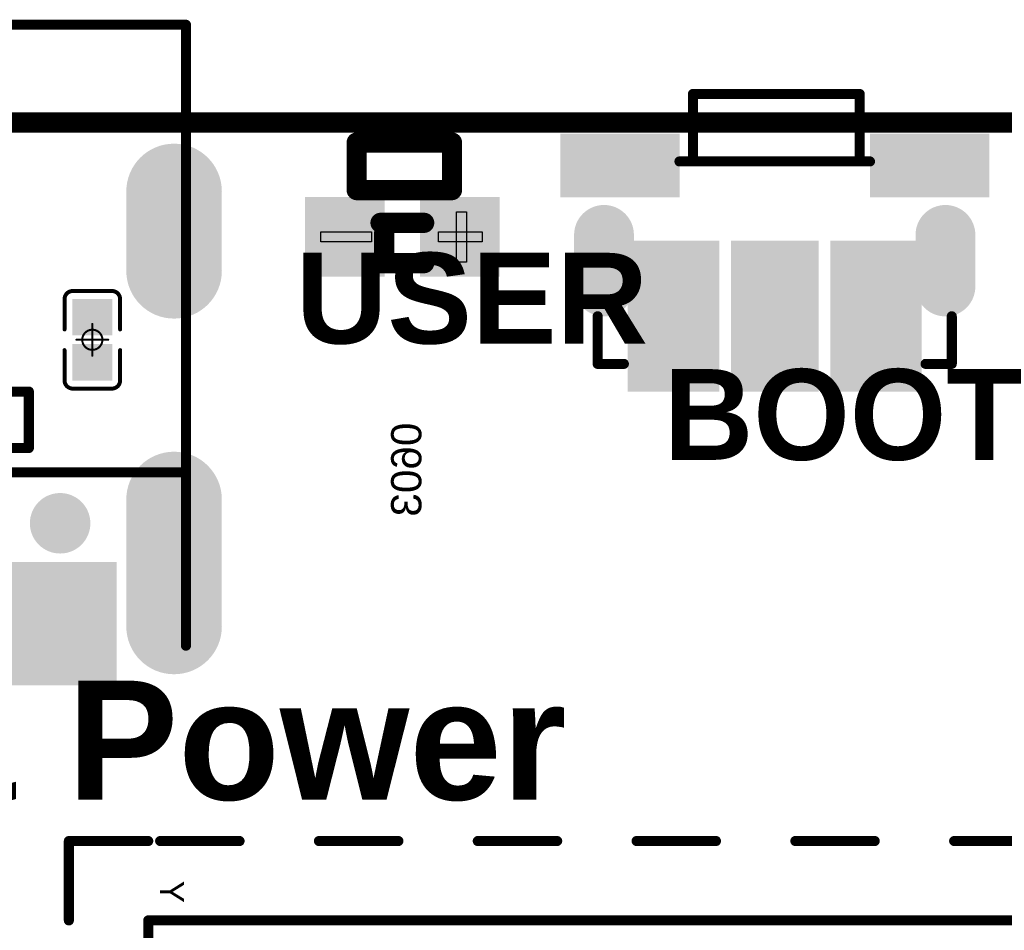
# Model space of a CAD drawing. Header units: inches. Extents: x -0.01 to 1.99, y -0.09 to 2.02.
# Tile 30 of 32: x 1.08 to 1.57, y 1.57 to 2.02. Entities that reach past the tile are written whole.
import ezdxf

# ---------------------------------------------------------------- set-up
doc = ezdxf.new("R2010")
doc.units = ezdxf.units.IN
doc.header["$MEASUREMENT"] = 0
for name, color, linetype in [('ART3', 76, 'Continuous'), ('ART5', 16, 'Continuous'), ('Bottom Layer', 5, 'Continuous'), ('Bottom Overlay', 54, 'Continuous'), ('Bottom Paste', 16, 'Continuous'), ('Bottom Solder', 6, 'Continuous'), ('GND2', 156, 'Continuous'), ('GND4', 90, 'Continuous'), ('GND6', 130, 'Continuous'), ('Keep-Out Layer', 6, 'Continuous'), ('Mechanical 15', 56, 'Continuous'), ('Mechanical 8', 56, 'Continuous'), ('Multi-Layer', 9, 'Continuous'), ('Pad Holes', 156, 'Continuous'), ('PWR7', 216, 'Continuous'), ('Top Layer', 1, 'Continuous'), ('Top Overlay', 2, 'Continuous'), ('Top Paste', 8, 'Continuous'), ('Top Solder', 216, 'Continuous')]:
    doc.layers.add(name, color=color, linetype=linetype)
doc.styles.add('Arial', font='txt', dxfattribs={"height": 0.2})
doc.styles.add('Arial_Bold', font='txt', dxfattribs={"height": 0.2})

# ---------------------------------------------------------------- blocks, each defined once
blk = doc.blocks.new('LED_0602_SMD_____AK_1')
at = {"layer": 'Top Layer'}
for points in [[(-0.01279, -0.01575), (-0.04429, -0.01575), (-0.04429, 0.01575), (-0.01279, 0.01575)], [(0.04429, -0.01575), (0.01279, -0.01575), (0.01279, 0.01575), (0.04429, 0.01575)]]:
    blk.add_hatch(color=1, dxfattribs=at).paths.add_polyline_path(points)
at = {"layer": 'Top Paste'}
for points in [[(-0.01279, -0.01575), (-0.04429, -0.01575), (-0.04429, 0.01575), (-0.01279, 0.01575)], [(0.04429, -0.01575), (0.01279, -0.01575), (0.01279, 0.01575), (0.04429, 0.01575)]]:
    blk.add_hatch(color=8, dxfattribs=at).paths.add_polyline_path(points)
at = {"layer": 'Top Solder'}
for points in [[(-0.00879, -0.01975), (-0.04829, -0.01975), (-0.04829, 0.01975), (-0.00879, 0.01975)], [(0.04829, -0.01975), (0.00879, -0.01975), (0.00879, 0.01975), (0.04829, 0.01975)]]:
    blk.add_hatch(color=216, dxfattribs=at).paths.add_polyline_path(points)
at = {"layer": 'Mechanical 15'}
for p, q in [((-0.03189, 0.0125), (-0.02689, 0.0125)), ((-0.03189, -0.0125), (-0.03189, 0.0125)), ((-0.02689, 0.0125), (-0.02689, -0.0125)), ((-0.03951, -0.0025), (-0.03951, 0.0025)), ((-0.03951, 0.0025), (-0.01786, 0.0025)), ((-0.01786, 0.0025), (-0.01786, -0.0025)), ((0.01535, -0.0025), (0.01535, 0.0025)), ((0.01535, 0.0025), (0.04035, 0.0025)), ((0.04035, 0.0025), (0.04035, -0.0025)), ((-0.01786, -0.0025), (-0.03951, -0.0025)), ((0.04035, -0.0025), (0.01535, -0.0025)), ((-0.02689, -0.0125), (-0.03189, -0.0125))]:
    blk.add_line(p, q, dxfattribs=at)
at = {"layer": 'Top Overlay', "const_width": 0.01}
for points in [[(0.00266, 0.01303), (-0.01083, 0.01303)], [(0.01083, 0.01303), (0.00266, 0.01303)], [(0.00902, 0.00803), (0.00902, -0.00197)], [(0.01083, -0.00697), (-0.01083, -0.00697)], [(-0.0246, -0.02319), (-0.0246, -0.04681)], [(0.02264, -0.02319), (-0.0246, -0.02319)], [(0.02264, -0.02319), (0.02264, -0.04681)], [(0.02264, -0.04681), (-0.0246, -0.04681)]]:
    blk.add_lwpolyline(points, dxfattribs=at)
at = {"layer": 'Top Overlay', "const_width": 0.005}
for points in [[(-0.01333, 0.01303, 1), (-0.00833, 0.01303, 1)], [(0.00016, 0.01303, 1), (0.00516, 0.01303, 1)], [(0.00016, 0.01303, 1), (0.00516, 0.01303, 1)], [(0.00833, 0.01303, 1), (0.01333, 0.01303, 1)], [(0.00652, 0.00803, 1), (0.01152, 0.00803, 1)], [(0.00652, -0.00197, 1), (0.01152, -0.00197, 1)], [(-0.01333, -0.00697, 1), (-0.00833, -0.00697, 1)], [(0.00833, -0.00697, 1), (0.01333, -0.00697, 1)], [(-0.0271, -0.02319, 1), (-0.0221, -0.02319, 1)], [(-0.0271, -0.02319, 1), (-0.0221, -0.02319, 1)], [(0.02014, -0.02319, 1), (0.02514, -0.02319, 1)], [(0.02014, -0.02319, 1), (0.02514, -0.02319, 1)], [(-0.0271, -0.04681, 1), (-0.0221, -0.04681, 1)], [(-0.0271, -0.04681, 1), (-0.0221, -0.04681, 1)], [(0.02014, -0.04681, 1), (0.02514, -0.04681, 1)], [(0.02014, -0.04681, 1), (0.02514, -0.04681, 1)]]:
    blk.add_lwpolyline(points, format="xyb", close=True, dxfattribs=at)
blk = doc.blocks.new('BGA333_13R3X11R3X1R25_3')
at = {"layer": 'Top Overlay', "const_width": 0.005}
for points in [[(-0.261811, -0.222441), (-0.261811, 0.222441)], [(-0.301181, 0.177165), (-0.301181, 0.216535)], [(-0.301181, 0.098425), (-0.301181, 0.137795)], [(-0.301181, 0.019685), (-0.301181, 0.059055)], [(-0.301181, -0.059055), (-0.301181, -0.019685)], [(-0.301181, -0.137795), (-0.301181, -0.098425)], [(-0.301181, -0.216535), (-0.301181, -0.177165)], [(-0.301181, -0.261811), (-0.301181, -0.222441)], [(0.261811, -0.222441), (-0.261811, -0.222441)], [(-0.261811, -0.261811), (-0.301181, -0.261811)]]:
    blk.add_lwpolyline(points, dxfattribs=at)
at = {"layer": 'Top Overlay', "const_width": 0.0025}
for points in [[(-0.302431, 0.177165, 1), (-0.299931, 0.177165, 1)], [(-0.302431, 0.137795, 1), (-0.299931, 0.137795, 1)], [(-0.302431, 0.098425, 1), (-0.299931, 0.098425, 1)], [(-0.302431, 0.059055, 1), (-0.299931, 0.059055, 1)], [(-0.302431, 0.019685, 1), (-0.299931, 0.019685, 1)], [(-0.302431, -0.019685, 1), (-0.299931, -0.019685, 1)], [(-0.302431, -0.059055, 1), (-0.299931, -0.059055, 1)], [(-0.302431, -0.098425, 1), (-0.299931, -0.098425, 1)], [(-0.302431, -0.137795, 1), (-0.299931, -0.137795, 1)], [(-0.302431, -0.177165, 1), (-0.299931, -0.177165, 1)], [(-0.302431, -0.216535, 1), (-0.299931, -0.216535, 1)], [(-0.302431, -0.222441, 1), (-0.299931, -0.222441, 1)], [(-0.263061, -0.222441, 1), (-0.260561, -0.222441, 1)], [(-0.263061, -0.222441, 1), (-0.260561, -0.222441, 1)], [(-0.302431, -0.261811, 1), (-0.299931, -0.261811, 1)], [(-0.302431, -0.261811, 1), (-0.299931, -0.261811, 1)], [(-0.263061, -0.261811, 1), (-0.260561, -0.261811, 1)]]:
    blk.add_lwpolyline(points, format="xyb", close=True, dxfattribs=at)
at = {"layer": 'Top Overlay', "style": 'Arial'}
blk.add_text('Y', height=0.011811, dxfattribs=at).set_placement((-0.281496, -0.216535))
blk = doc.blocks.new('C0201_B_9')
at = {"layer": 'Bottom Layer'}
for points in [[(-0.01831, 0.00787), (-0.00413, 0.00787), (-0.00413, -0.00787), (-0.01831, -0.00787)], [(0.00413, 0.00787), (0.01831, 0.00787), (0.01831, -0.00787), (0.00413, -0.00787)]]:
    blk.add_hatch(color=5, dxfattribs=at).paths.add_polyline_path(points)
at = {"layer": 'Bottom Paste'}
for points in [[(-0.01831, 0.00787), (-0.00413, 0.00787), (-0.00413, -0.00787), (-0.01831, -0.00787)], [(0.00413, 0.00787), (0.01831, 0.00787), (0.01831, -0.00787), (0.00413, -0.00787)]]:
    blk.add_hatch(color=16, dxfattribs=at).paths.add_polyline_path(points)
at = {"layer": 'Bottom Solder'}
for points in [[(-0.02031, 0.00987), (-0.00213, 0.00987), (-0.00213, -0.00987), (-0.02031, -0.00987)], [(0.00213, 0.00987), (0.02031, 0.00987), (0.02031, -0.00987), (0.00213, -0.00987)]]:
    blk.add_hatch(color=6, dxfattribs=at).paths.add_polyline_path(points)
at = {"layer": 'Bottom Overlay', "const_width": 0.00197}
for points in [[(-0.02421, 0.0097, -0.414214), (-0.02013, 0.01378)], [(0.02013, 0.01378, -0.414214), (0.02421, 0.0097)], [(-0.02013, -0.01378, -0.414214), (-0.02421, -0.0097)], [(0.02421, -0.0097, -0.414214), (0.02013, -0.01378)]]:
    blk.add_lwpolyline(points, format="xyb", dxfattribs=at)
for points in [[(-0.02013, 0.01378), (-0.00512, 0.01378)], [(0.00512, 0.01378), (0.02013, 0.01378)], [(-0.02421, 0.0097), (-0.02421, -0.0097)], [(0.02421, 0.0097), (0.02421, -0.0097)], [(-0.02013, -0.01378), (-0.00512, -0.01378)], [(0.00512, -0.01378), (0.02013, -0.01378)]]:
    blk.add_lwpolyline(points, dxfattribs=at)
at = {"layer": 'Bottom Overlay', "const_width": 0.000984}
for points in [[(-0.02062, 0.01378, 1), (-0.01964, 0.01378, 1)], [(-0.02062, 0.01378, 1), (-0.01964, 0.01378, 1)], [(-0.00561, 0.01378, 1), (-0.00463, 0.01378, 1)], [(0.00463, 0.01378, 1), (0.00561, 0.01378, 1)], [(0.01964, 0.01378, 1), (0.02062, 0.01378, 1)], [(0.01964, 0.01378, 1), (0.02062, 0.01378, 1)], [(-0.0247, 0.0097, 1), (-0.02372, 0.0097, 1)], [(-0.0247, 0.0097, 1), (-0.02372, 0.0097, 1)], [(0.02372, 0.0097, 1), (0.0247, 0.0097, 1)], [(0.02372, 0.0097, 1), (0.0247, 0.0097, 1)], [(-0.0247, -0.0097, 1), (-0.02372, -0.0097, 1)], [(-0.0247, -0.0097, 1), (-0.02372, -0.0097, 1)], [(0.02372, -0.0097, 1), (0.0247, -0.0097, 1)], [(0.02372, -0.0097, 1), (0.0247, -0.0097, 1)], [(-0.02062, -0.01378, 1), (-0.01964, -0.01378, 1)], [(-0.02062, -0.01378, 1), (-0.01964, -0.01378, 1)], [(-0.00561, -0.01378, 1), (-0.00463, -0.01378, 1)], [(0.00463, -0.01378, 1), (0.00561, -0.01378, 1)], [(0.01964, -0.01378, 1), (0.02062, -0.01378, 1)], [(0.01964, -0.01378, 1), (0.02062, -0.01378, 1)]]:
    blk.add_lwpolyline(points, format="xyb", close=True, dxfattribs=at)
at = {"layer": 'Mechanical 15'}
for points, const_width in [([(0.005, 0, 1), (-0.005, 0, 1)], 0.001), ([(-0.00025, 0.00787, 1), (0.00025, 0.00787, 1)], 0.0005), ([(-0.00812, 0, 1), (-0.00762, 0, 1)], 0.0005), ([(-0.00525, 0, 1), (-0.00475, 0, 1)], 0.0005), ([(0.00475, 0, 1), (0.00525, 0, 1)], 0.0005), ([(0.00762, 0, 1), (0.00812, 0, 1)], 0.0005), ([(-0.00025, -0.00787, 1), (0.00025, -0.00787, 1)], 0.0005)]:
    blk.add_lwpolyline(points, format="xyb", close=True, dxfattribs=dict(at, const_width=const_width))
at = {"layer": 'Mechanical 15', "const_width": 0.001}
for points in [[(0, 0.00787), (0, -0.00787)], [(-0.00787, 0), (0.00787, 0)]]:
    blk.add_lwpolyline(points, dxfattribs=at)
blk = doc.blocks.new('USB_TYPE_C_16PIN_A_18')
at = {"layer": 'ART3'}
h = blk.add_hatch(color=76, dxfattribs=at)
edge = h.paths.add_edge_path()
edge.add_arc((-0.17028, 0.03573), 0.01969, 180, 360)
edge.add_line((-0.15059, 0.03573), (-0.15059, 0.09872))
edge.add_arc((-0.17028, 0.09872), 0.01969, 0, 180)
edge.add_line((-0.18996, 0.09872), (-0.18996, 0.03573))
h = blk.add_hatch(color=76, dxfattribs=at)
edge = h.paths.add_edge_path()
edge.add_arc((0.17028, 0.03573), 0.01969, 180, 360)
edge.add_line((0.18996, 0.03573), (0.18996, 0.09872))
edge.add_arc((0.17028, 0.09872), 0.01969, 0, 180)
edge.add_line((0.15059, 0.09872), (0.15059, 0.03573))
h = blk.add_hatch(color=76, dxfattribs=at)
edge = h.paths.add_edge_path()
edge.add_arc((-0.17028, -0.11703), 0.01969, 180, 360)
edge.add_line((-0.15059, -0.11703), (-0.15059, -0.07766))
edge.add_arc((-0.17028, -0.07766), 0.01969, 0, 180)
edge.add_line((-0.18996, -0.07766), (-0.18996, -0.11703))
h = blk.add_hatch(color=76, dxfattribs=at)
edge = h.paths.add_edge_path()
edge.add_arc((0.17028, -0.11703), 0.01969, 180, 360)
edge.add_line((0.18996, -0.11703), (0.18996, -0.07766))
edge.add_arc((0.17028, -0.07766), 0.01969, 0, 180)
edge.add_line((0.15059, -0.07766), (0.15059, -0.11703))
at = {"layer": 'ART5'}
h = blk.add_hatch(color=16, dxfattribs=at)
edge = h.paths.add_edge_path()
edge.add_arc((-0.17028, 0.04372), 0.01, 180, 360)
edge.add_line((-0.16028, 0.04372), (-0.16028, 0.09072))
edge.add_arc((-0.17028, 0.09072), 0.01, 0, 180)
edge.add_line((-0.18028, 0.09072), (-0.18028, 0.04372))
h = blk.add_hatch(color=16, dxfattribs=at)
edge = h.paths.add_edge_path()
edge.add_arc((0.17028, 0.04372), 0.01, 180, 360)
edge.add_line((0.18028, 0.04372), (0.18028, 0.09072))
edge.add_arc((0.17028, 0.09072), 0.01, 0, 180)
edge.add_line((0.16028, 0.09072), (0.16028, 0.04372))
h = blk.add_hatch(color=16, dxfattribs=at)
edge = h.paths.add_edge_path()
edge.add_arc((-0.17028, -0.11703), 0.01969, 180, 360)
edge.add_line((-0.15059, -0.11703), (-0.15059, -0.07766))
edge.add_arc((-0.17028, -0.07766), 0.01969, 0, 180)
edge.add_line((-0.18996, -0.07766), (-0.18996, -0.11703))
h = blk.add_hatch(color=16, dxfattribs=at)
edge = h.paths.add_edge_path()
edge.add_arc((0.17028, -0.11703), 0.01969, 180, 360)
edge.add_line((0.18996, -0.11703), (0.18996, -0.07766))
edge.add_arc((0.17028, -0.07766), 0.01969, 0, 180)
edge.add_line((0.15059, -0.07766), (0.15059, -0.11703))
at = {"layer": 'Bottom Layer'}
h = blk.add_hatch(color=5, dxfattribs=at)
edge = h.paths.add_edge_path()
edge.add_arc((-0.17028, 0.03573), 0.01969, 180, 360)
edge.add_line((-0.15059, 0.03573), (-0.15059, 0.09872))
edge.add_arc((-0.17028, 0.09872), 0.01969, 0, 180)
edge.add_line((-0.18996, 0.09872), (-0.18996, 0.03573))
h = blk.add_hatch(color=5, dxfattribs=at)
edge = h.paths.add_edge_path()
edge.add_arc((0.17028, 0.03573), 0.01969, 180, 360)
edge.add_line((0.18996, 0.03573), (0.18996, 0.09872))
edge.add_arc((0.17028, 0.09872), 0.01969, 0, 180)
edge.add_line((0.15059, 0.09872), (0.15059, 0.03573))
h = blk.add_hatch(color=5, dxfattribs=at)
edge = h.paths.add_edge_path()
edge.add_arc((-0.17028, -0.11703), 0.01969, 180, 360)
edge.add_line((-0.15059, -0.11703), (-0.15059, -0.07766))
edge.add_arc((-0.17028, -0.07766), 0.01969, 0, 180)
edge.add_line((-0.18996, -0.07766), (-0.18996, -0.11703))
h = blk.add_hatch(color=5, dxfattribs=at)
edge = h.paths.add_edge_path()
edge.add_arc((0.17028, -0.11703), 0.01969, 180, 360)
edge.add_line((0.18996, -0.11703), (0.18996, -0.07766))
edge.add_arc((0.17028, -0.07766), 0.01969, 0, 180)
edge.add_line((0.15059, -0.07766), (0.15059, -0.11703))
at = {"layer": 'Bottom Solder'}
h = blk.add_hatch(color=6, dxfattribs=at)
edge = h.paths.add_edge_path()
edge.add_arc((-0.17028, 0.03573), 0.02369, 180, 360)
edge.add_line((-0.14659, 0.03573), (-0.14659, 0.09872))
edge.add_arc((-0.17028, 0.09872), 0.02369, 0, 180)
edge.add_line((-0.19396, 0.09872), (-0.19396, 0.03573))
h = blk.add_hatch(color=6, dxfattribs=at)
edge = h.paths.add_edge_path()
edge.add_arc((0.17028, 0.03573), 0.02369, 180, 360)
edge.add_line((0.19396, 0.03573), (0.19396, 0.09872))
edge.add_arc((0.17028, 0.09872), 0.02369, 0, 180)
edge.add_line((0.14659, 0.09872), (0.14659, 0.03573))
h = blk.add_hatch(color=6, dxfattribs=at)
edge = h.paths.add_edge_path()
edge.add_arc((-0.11378, 0.04754), 0.004, 0, 360)
h = blk.add_hatch(color=6, dxfattribs=at)
edge = h.paths.add_edge_path()
edge.add_arc((0.11378, 0.04754), 0.004, 0, 360)
h = blk.add_hatch(color=6, dxfattribs=at)
edge = h.paths.add_edge_path()
edge.add_arc((-0.17028, -0.11703), 0.02369, 180, 360)
edge.add_line((-0.14659, -0.11703), (-0.14659, -0.07766))
edge.add_arc((-0.17028, -0.07766), 0.02369, 0, 180)
edge.add_line((-0.19396, -0.07766), (-0.19396, -0.11703))
h = blk.add_hatch(color=6, dxfattribs=at)
edge = h.paths.add_edge_path()
edge.add_arc((0.17028, -0.11703), 0.02369, 180, 360)
edge.add_line((0.19396, -0.11703), (0.19396, -0.07766))
edge.add_arc((0.17028, -0.07766), 0.02369, 0, 180)
edge.add_line((0.14659, -0.07766), (0.14659, -0.11703))
at = {"layer": 'GND2'}
h = blk.add_hatch(color=156, dxfattribs=at)
edge = h.paths.add_edge_path()
edge.add_arc((-0.17028, 0.03573), 0.01969, 180, 360)
edge.add_line((-0.15059, 0.03573), (-0.15059, 0.09872))
edge.add_arc((-0.17028, 0.09872), 0.01969, 0, 180)
edge.add_line((-0.18996, 0.09872), (-0.18996, 0.03573))
h = blk.add_hatch(color=156, dxfattribs=at)
edge = h.paths.add_edge_path()
edge.add_arc((0.17028, 0.03573), 0.01969, 180, 360)
edge.add_line((0.18996, 0.03573), (0.18996, 0.09872))
edge.add_arc((0.17028, 0.09872), 0.01969, 0, 180)
edge.add_line((0.15059, 0.09872), (0.15059, 0.03573))
h = blk.add_hatch(color=156, dxfattribs=at)
edge = h.paths.add_edge_path()
edge.add_arc((-0.17028, -0.11703), 0.01969, 180, 360)
edge.add_line((-0.15059, -0.11703), (-0.15059, -0.07766))
edge.add_arc((-0.17028, -0.07766), 0.01969, 0, 180)
edge.add_line((-0.18996, -0.07766), (-0.18996, -0.11703))
h = blk.add_hatch(color=156, dxfattribs=at)
edge = h.paths.add_edge_path()
edge.add_arc((0.17028, -0.11703), 0.01969, 180, 360)
edge.add_line((0.18996, -0.11703), (0.18996, -0.07766))
edge.add_arc((0.17028, -0.07766), 0.01969, 0, 180)
edge.add_line((0.15059, -0.07766), (0.15059, -0.11703))
at = {"layer": 'GND4'}
h = blk.add_hatch(color=90, dxfattribs=at)
edge = h.paths.add_edge_path()
edge.add_arc((-0.17028, 0.03573), 0.01969, 180, 360)
edge.add_line((-0.15059, 0.03573), (-0.15059, 0.09872))
edge.add_arc((-0.17028, 0.09872), 0.01969, 0, 180)
edge.add_line((-0.18996, 0.09872), (-0.18996, 0.03573))
h = blk.add_hatch(color=90, dxfattribs=at)
edge = h.paths.add_edge_path()
edge.add_arc((0.17028, 0.03573), 0.01969, 180, 360)
edge.add_line((0.18996, 0.03573), (0.18996, 0.09872))
edge.add_arc((0.17028, 0.09872), 0.01969, 0, 180)
edge.add_line((0.15059, 0.09872), (0.15059, 0.03573))
h = blk.add_hatch(color=90, dxfattribs=at)
edge = h.paths.add_edge_path()
edge.add_arc((-0.17028, -0.11703), 0.01969, 180, 360)
edge.add_line((-0.15059, -0.11703), (-0.15059, -0.07766))
edge.add_arc((-0.17028, -0.07766), 0.01969, 0, 180)
edge.add_line((-0.18996, -0.07766), (-0.18996, -0.11703))
h = blk.add_hatch(color=90, dxfattribs=at)
edge = h.paths.add_edge_path()
edge.add_arc((0.17028, -0.11703), 0.01969, 180, 360)
edge.add_line((0.18996, -0.11703), (0.18996, -0.07766))
edge.add_arc((0.17028, -0.07766), 0.01969, 0, 180)
edge.add_line((0.15059, -0.07766), (0.15059, -0.11703))
at = {"layer": 'GND6'}
h = blk.add_hatch(color=130, dxfattribs=at)
edge = h.paths.add_edge_path()
edge.add_arc((-0.17028, 0.03573), 0.01969, 180, 360)
edge.add_line((-0.15059, 0.03573), (-0.15059, 0.09872))
edge.add_arc((-0.17028, 0.09872), 0.01969, 0, 180)
edge.add_line((-0.18996, 0.09872), (-0.18996, 0.03573))
h = blk.add_hatch(color=130, dxfattribs=at)
edge = h.paths.add_edge_path()
edge.add_arc((0.17028, 0.03573), 0.01969, 180, 360)
edge.add_line((0.18996, 0.03573), (0.18996, 0.09872))
edge.add_arc((0.17028, 0.09872), 0.01969, 0, 180)
edge.add_line((0.15059, 0.09872), (0.15059, 0.03573))
h = blk.add_hatch(color=130, dxfattribs=at)
edge = h.paths.add_edge_path()
edge.add_arc((-0.17028, -0.11703), 0.01969, 180, 360)
edge.add_line((-0.15059, -0.11703), (-0.15059, -0.07766))
edge.add_arc((-0.17028, -0.07766), 0.01969, 0, 180)
edge.add_line((-0.18996, -0.07766), (-0.18996, -0.11703))
h = blk.add_hatch(color=130, dxfattribs=at)
edge = h.paths.add_edge_path()
edge.add_arc((0.17028, -0.11703), 0.01969, 180, 360)
edge.add_line((0.18996, -0.11703), (0.18996, -0.07766))
edge.add_arc((0.17028, -0.07766), 0.01969, 0, 180)
edge.add_line((0.15059, -0.07766), (0.15059, -0.11703))
at = {"layer": 'Pad Holes'}
h = blk.add_hatch(color=7, dxfattribs=at)
edge = h.paths.add_edge_path()
edge.add_arc((-0.17028, 0.0436), 0.00984, 180, 360)
edge.add_line((-0.16043, 0.0436), (-0.16043, 0.09085))
edge.add_arc((-0.17028, 0.09085), 0.00984, 0, 180)
edge.add_line((-0.18012, 0.09085), (-0.18012, 0.0436))
h = blk.add_hatch(color=7, dxfattribs=at)
edge = h.paths.add_edge_path()
edge.add_arc((0.17028, 0.0436), 0.00984, 180, 360)
edge.add_line((0.18012, 0.0436), (0.18012, 0.09085))
edge.add_arc((0.17028, 0.09085), 0.00984, 0, 180)
edge.add_line((0.16043, 0.09085), (0.16043, 0.0436))
h = blk.add_hatch(color=7, dxfattribs=at)
edge = h.paths.add_edge_path()
edge.add_arc((-0.11378, 0.04754), 0.015, 0, 360)
h = blk.add_hatch(color=7, dxfattribs=at)
edge = h.paths.add_edge_path()
edge.add_arc((0.11378, 0.04754), 0.015, 0, 360)
h = blk.add_hatch(color=7, dxfattribs=at)
edge = h.paths.add_edge_path()
edge.add_arc((-0.17028, -0.11309), 0.00984, 180, 360)
edge.add_line((-0.16043, -0.11309), (-0.16043, -0.08159))
edge.add_arc((-0.17028, -0.08159), 0.00984, 0, 180)
edge.add_line((-0.18012, -0.08159), (-0.18012, -0.11309))
h = blk.add_hatch(color=7, dxfattribs=at)
edge = h.paths.add_edge_path()
edge.add_arc((0.17028, -0.11309), 0.00984, 180, 360)
edge.add_line((0.18012, -0.11309), (0.18012, -0.08159))
edge.add_arc((0.17028, -0.08159), 0.00984, 0, 180)
edge.add_line((0.16043, -0.08159), (0.16043, -0.11309))
at = {"layer": 'PWR7'}
h = blk.add_hatch(color=216, dxfattribs=at)
edge = h.paths.add_edge_path()
edge.add_arc((-0.17028, 0.04372), 0.01, 180, 360)
edge.add_line((-0.16028, 0.04372), (-0.16028, 0.09072))
edge.add_arc((-0.17028, 0.09072), 0.01, 0, 180)
edge.add_line((-0.18028, 0.09072), (-0.18028, 0.04372))
h = blk.add_hatch(color=216, dxfattribs=at)
edge = h.paths.add_edge_path()
edge.add_arc((0.17028, 0.04372), 0.01, 180, 360)
edge.add_line((0.18028, 0.04372), (0.18028, 0.09072))
edge.add_arc((0.17028, 0.09072), 0.01, 0, 180)
edge.add_line((0.16028, 0.09072), (0.16028, 0.04372))
h = blk.add_hatch(color=216, dxfattribs=at)
edge = h.paths.add_edge_path()
edge.add_arc((-0.17028, -0.11334), 0.01, 180, 360)
edge.add_line((-0.16028, -0.11334), (-0.16028, -0.08134))
edge.add_arc((-0.17028, -0.08134), 0.01, 0, 180)
edge.add_line((-0.18028, -0.08134), (-0.18028, -0.11334))
h = blk.add_hatch(color=216, dxfattribs=at)
edge = h.paths.add_edge_path()
edge.add_arc((0.17028, -0.11334), 0.01, 180, 360)
edge.add_line((0.18028, -0.11334), (0.18028, -0.08134))
edge.add_arc((0.17028, -0.08134), 0.01, 0, 180)
edge.add_line((0.16028, -0.08134), (0.16028, -0.11334))
at = {"layer": 'Top Layer'}
for points in [[(-0.11417, 0.07077), (-0.1378, 0.07077), (-0.1378, 0.12392), (-0.11417, 0.12392)], [(-0.08268, 0.07077), (-0.1063, 0.07077), (-0.1063, 0.12392), (-0.08268, 0.12392)], [(-0.0748, 0.12392), (-0.06299, 0.12392), (-0.06299, 0.07077), (-0.0748, 0.07077)], [(-0.05512, 0.12392), (-0.04331, 0.12392), (-0.04331, 0.07077), (-0.05512, 0.07077)], [(-0.03543, 0.12392), (-0.02362, 0.12392), (-0.02362, 0.07077), (-0.03543, 0.07077)], [(-0.00394, 0.07077), (-0.01575, 0.07077), (-0.01575, 0.12392), (-0.00394, 0.12392)], [(0.01575, 0.07077), (0.00394, 0.07077), (0.00394, 0.12392), (0.01575, 0.12392)], [(0.03543, 0.07077), (0.02362, 0.07077), (0.02362, 0.12392), (0.03543, 0.12392)], [(0.05512, 0.07077), (0.04331, 0.07077), (0.04331, 0.12392), (0.05512, 0.12392)], [(0.0748, 0.07077), (0.06299, 0.07077), (0.06299, 0.12392), (0.0748, 0.12392)], [(0.08268, 0.12392), (0.1063, 0.12392), (0.1063, 0.07077), (0.08268, 0.07077)], [(0.11417, 0.12392), (0.1378, 0.12392), (0.1378, 0.07077), (0.11417, 0.07077)]]:
    blk.add_hatch(color=1, dxfattribs=at).paths.add_polyline_path(points)
h = blk.add_hatch(color=1, dxfattribs=at)
edge = h.paths.add_edge_path()
edge.add_arc((-0.17028, 0.03573), 0.01969, 180, 360)
edge.add_line((-0.15059, 0.03573), (-0.15059, 0.09872))
edge.add_arc((-0.17028, 0.09872), 0.01969, 0, 180)
edge.add_line((-0.18996, 0.09872), (-0.18996, 0.03573))
h = blk.add_hatch(color=1, dxfattribs=at)
edge = h.paths.add_edge_path()
edge.add_arc((0.17028, 0.03573), 0.01969, 180, 360)
edge.add_line((0.18996, 0.03573), (0.18996, 0.09872))
edge.add_arc((0.17028, 0.09872), 0.01969, 0, 180)
edge.add_line((0.15059, 0.09872), (0.15059, 0.03573))
h = blk.add_hatch(color=1, dxfattribs=at)
edge = h.paths.add_edge_path()
edge.add_arc((-0.17028, -0.11703), 0.01969, 180, 360)
edge.add_line((-0.15059, -0.11703), (-0.15059, -0.07766))
edge.add_arc((-0.17028, -0.07766), 0.01969, 0, 180)
edge.add_line((-0.18996, -0.07766), (-0.18996, -0.11703))
h = blk.add_hatch(color=1, dxfattribs=at)
edge = h.paths.add_edge_path()
edge.add_arc((0.17028, -0.11703), 0.01969, 180, 360)
edge.add_line((0.18996, -0.11703), (0.18996, -0.07766))
edge.add_arc((0.17028, -0.07766), 0.01969, 0, 180)
edge.add_line((0.15059, -0.07766), (0.15059, -0.11703))
at = {"layer": 'Top Paste'}
for points in [[(-0.11417, 0.07077), (-0.1378, 0.07077), (-0.1378, 0.12392), (-0.11417, 0.12392)], [(-0.08268, 0.07077), (-0.1063, 0.07077), (-0.1063, 0.12392), (-0.08268, 0.12392)], [(-0.0748, 0.12392), (-0.06299, 0.12392), (-0.06299, 0.07077), (-0.0748, 0.07077)], [(-0.05512, 0.12392), (-0.04331, 0.12392), (-0.04331, 0.07077), (-0.05512, 0.07077)], [(-0.03543, 0.12392), (-0.02362, 0.12392), (-0.02362, 0.07077), (-0.03543, 0.07077)], [(-0.00394, 0.07077), (-0.01575, 0.07077), (-0.01575, 0.12392), (-0.00394, 0.12392)], [(0.01575, 0.07077), (0.00394, 0.07077), (0.00394, 0.12392), (0.01575, 0.12392)], [(0.03543, 0.07077), (0.02362, 0.07077), (0.02362, 0.12392), (0.03543, 0.12392)], [(0.05512, 0.07077), (0.04331, 0.07077), (0.04331, 0.12392), (0.05512, 0.12392)], [(0.0748, 0.07077), (0.06299, 0.07077), (0.06299, 0.12392), (0.0748, 0.12392)], [(0.08268, 0.12392), (0.1063, 0.12392), (0.1063, 0.07077), (0.08268, 0.07077)], [(0.11417, 0.12392), (0.1378, 0.12392), (0.1378, 0.07077), (0.11417, 0.07077)]]:
    blk.add_hatch(color=8, dxfattribs=at).paths.add_polyline_path(points)
at = {"layer": 'Top Solder'}
for points in [[(-0.11017, 0.06677), (-0.1418, 0.06677), (-0.1418, 0.12792), (-0.11017, 0.12792)], [(-0.07868, 0.06677), (-0.1103, 0.06677), (-0.1103, 0.12792), (-0.07868, 0.12792)], [(-0.0788, 0.12792), (-0.05899, 0.12792), (-0.05899, 0.06677), (-0.0788, 0.06677)], [(-0.05912, 0.12792), (-0.03931, 0.12792), (-0.03931, 0.06677), (-0.05912, 0.06677)], [(-0.03943, 0.12792), (-0.01962, 0.12792), (-0.01962, 0.06677), (-0.03943, 0.06677)], [(0.00006, 0.06677), (-0.01975, 0.06677), (-0.01975, 0.12792), (0.00006, 0.12792)], [(0.01975, 0.06677), (-0.00006, 0.06677), (-0.00006, 0.12792), (0.01975, 0.12792)], [(0.03943, 0.06677), (0.01962, 0.06677), (0.01962, 0.12792), (0.03943, 0.12792)], [(0.05912, 0.06677), (0.03931, 0.06677), (0.03931, 0.12792), (0.05912, 0.12792)], [(0.0788, 0.06677), (0.05899, 0.06677), (0.05899, 0.12792), (0.0788, 0.12792)], [(0.07868, 0.12792), (0.1103, 0.12792), (0.1103, 0.06677), (0.07868, 0.06677)], [(0.11017, 0.12792), (0.1418, 0.12792), (0.1418, 0.06677), (0.11017, 0.06677)]]:
    blk.add_hatch(color=216, dxfattribs=at).paths.add_polyline_path(points)
h = blk.add_hatch(color=216, dxfattribs=at)
edge = h.paths.add_edge_path()
edge.add_arc((-0.17028, 0.03573), 0.02369, 180, 360)
edge.add_line((-0.14659, 0.03573), (-0.14659, 0.09872))
edge.add_arc((-0.17028, 0.09872), 0.02369, 0, 180)
edge.add_line((-0.19396, 0.09872), (-0.19396, 0.03573))
h = blk.add_hatch(color=216, dxfattribs=at)
edge = h.paths.add_edge_path()
edge.add_arc((0.17028, 0.03573), 0.02369, 180, 360)
edge.add_line((0.19396, 0.03573), (0.19396, 0.09872))
edge.add_arc((0.17028, 0.09872), 0.02369, 0, 180)
edge.add_line((0.14659, 0.09872), (0.14659, 0.03573))
h = blk.add_hatch(color=216, dxfattribs=at)
edge = h.paths.add_edge_path()
edge.add_arc((-0.11378, 0.04754), 0.004, 0, 360)
h = blk.add_hatch(color=216, dxfattribs=at)
edge = h.paths.add_edge_path()
edge.add_arc((0.11378, 0.04754), 0.004, 0, 360)
h = blk.add_hatch(color=216, dxfattribs=at)
edge = h.paths.add_edge_path()
edge.add_arc((-0.17028, -0.11703), 0.02369, 180, 360)
edge.add_line((-0.14659, -0.11703), (-0.14659, -0.07766))
edge.add_arc((-0.17028, -0.07766), 0.02369, 0, 180)
edge.add_line((-0.19396, -0.07766), (-0.19396, -0.11703))
h = blk.add_hatch(color=216, dxfattribs=at)
edge = h.paths.add_edge_path()
edge.add_arc((0.17028, -0.11703), 0.02369, 180, 360)
edge.add_line((0.19396, -0.11703), (0.19396, -0.07766))
edge.add_arc((0.17028, -0.07766), 0.02369, 0, 180)
edge.add_line((0.14659, -0.07766), (0.14659, -0.11703))
at = {"layer": 'Top Overlay', "const_width": 0.005}
for points in [[(-0.17618, 0.10824), (-0.17618, -0.12912)], [(0.17618, 0.10824), (0.17618, -0.12912)], [(0.17618, 0.02222), (-0.17618, 0.02222)], [(0, 0.02206), (0, -0.1997)], [(-0.04528, 0.01022), (-0.09828, 0.01022)], [(-0.09828, 0.01022), (-0.09828, 0.00722)], [(-0.09828, 0.00922), (-0.09828, -0.01778)], [(-0.04528, 0.01022), (-0.04528, -0.01778)], [(0.04528, 0.01022), (0.04528, -0.01778)], [(0.09828, 0.01022), (0.04528, 0.01022)], [(0.09828, 0.01022), (0.09828, 0.00722)], [(0.09828, 0.00922), (0.09828, -0.01778)], [(-0.04528, -0.01778), (-0.09828, -0.01778)], [(0.09828, -0.01778), (0.04528, -0.01778)], [(-0.17618, -0.12912), (-0.17618, -0.1997)], [(0.17618, -0.12912), (0.17618, -0.1997)], [(0.17618, -0.1997), (-0.17618, -0.1997)]]:
    blk.add_lwpolyline(points, dxfattribs=at)
at = {"layer": 'Top Overlay', "const_width": 0.0025}
for points in [[(-0.17743, 0.10824, 1), (-0.17493, 0.10824, 1)], [(0.17493, 0.10824, 1), (0.17743, 0.10824, 1)], [(-0.17743, 0.02222, 1), (-0.17493, 0.02222, 1)], [(-0.00125, 0.02206, 1), (0.00125, 0.02206, 1)], [(0.17493, 0.02222, 1), (0.17743, 0.02222, 1)], [(-0.09953, 0.01022, 1), (-0.09703, 0.01022, 1)], [(-0.09953, 0.01022, 1), (-0.09703, 0.01022, 1)], [(-0.09953, 0.00922, 1), (-0.09703, 0.00922, 1)], [(-0.04653, 0.01022, 1), (-0.04403, 0.01022, 1)], [(-0.04653, 0.01022, 1), (-0.04403, 0.01022, 1)], [(0.04403, 0.01022, 1), (0.04653, 0.01022, 1)], [(0.04403, 0.01022, 1), (0.04653, 0.01022, 1)], [(0.09703, 0.01022, 1), (0.09953, 0.01022, 1)], [(0.09703, 0.01022, 1), (0.09953, 0.01022, 1)], [(0.09703, 0.00922, 1), (0.09953, 0.00922, 1)], [(-0.09953, 0.00722, 1), (-0.09703, 0.00722, 1)], [(0.09703, 0.00722, 1), (0.09953, 0.00722, 1)], [(-0.09953, -0.01778, 1), (-0.09703, -0.01778, 1)], [(-0.09953, -0.01778, 1), (-0.09703, -0.01778, 1)], [(-0.04653, -0.01778, 1), (-0.04403, -0.01778, 1)], [(-0.04653, -0.01778, 1), (-0.04403, -0.01778, 1)], [(0.04403, -0.01778, 1), (0.04653, -0.01778, 1)], [(0.04403, -0.01778, 1), (0.04653, -0.01778, 1)], [(0.09703, -0.01778, 1), (0.09953, -0.01778, 1)], [(0.09703, -0.01778, 1), (0.09953, -0.01778, 1)], [(-0.17743, -0.12912, 1), (-0.17493, -0.12912, 1)], [(-0.17743, -0.12912, 1), (-0.17493, -0.12912, 1)], [(0.17493, -0.12912, 1), (0.17743, -0.12912, 1)], [(0.17493, -0.12912, 1), (0.17743, -0.12912, 1)], [(-0.17743, -0.1997, 1), (-0.17493, -0.1997, 1)], [(-0.17743, -0.1997, 1), (-0.17493, -0.1997, 1)], [(-0.00125, -0.1997, 1), (0.00125, -0.1997, 1)], [(0.17493, -0.1997, 1), (0.17743, -0.1997, 1)], [(0.17493, -0.1997, 1), (0.17743, -0.1997, 1)]]:
    blk.add_lwpolyline(points, format="xyb", close=True, dxfattribs=at)
blk = doc.blocks.new('KEY_3P_3_5_3_5MM__22')
at = {"layer": 'ART3'}
h = blk.add_hatch(color=76, dxfattribs=at)
edge = h.paths.add_edge_path()
edge.add_arc((-0.08465, -0.02264), 0.01083, 180, 360)
edge.add_line((-0.07382, -0.02264), (-0.07382, 0.00295))
edge.add_arc((-0.08465, 0.00295), 0.01083, 0, 180)
edge.add_line((-0.09547, 0.00295), (-0.09547, -0.02264))
h = blk.add_hatch(color=76, dxfattribs=at)
edge = h.paths.add_edge_path()
edge.add_arc((0.08465, -0.02264), 0.01083, 180, 360)
edge.add_line((0.09547, -0.02264), (0.09547, 0.00295))
edge.add_arc((0.08465, 0.00295), 0.01083, 0, 180)
edge.add_line((0.07382, 0.00295), (0.07382, -0.02264))
at = {"layer": 'ART5'}
h = blk.add_hatch(color=16, dxfattribs=at)
edge = h.paths.add_edge_path()
edge.add_arc((-0.08465, -0.02264), 0.01083, 180, 360)
edge.add_line((-0.07382, -0.02264), (-0.07382, 0.00295))
edge.add_arc((-0.08465, 0.00295), 0.01083, 0, 180)
edge.add_line((-0.09547, 0.00295), (-0.09547, -0.02264))
h = blk.add_hatch(color=16, dxfattribs=at)
edge = h.paths.add_edge_path()
edge.add_arc((0.08465, -0.01984), 0.008, 180, 360)
edge.add_line((0.09265, -0.01984), (0.09265, 0.00016))
edge.add_arc((0.08465, 0.00016), 0.008, 0, 180)
edge.add_line((0.07665, 0.00016), (0.07665, -0.01984))
at = {"layer": 'Bottom Layer'}
h = blk.add_hatch(color=5, dxfattribs=at)
edge = h.paths.add_edge_path()
edge.add_arc((-0.08465, -0.02264), 0.01083, 180, 360)
edge.add_line((-0.07382, -0.02264), (-0.07382, 0.00295))
edge.add_arc((-0.08465, 0.00295), 0.01083, 0, 180)
edge.add_line((-0.09547, 0.00295), (-0.09547, -0.02264))
h = blk.add_hatch(color=5, dxfattribs=at)
edge = h.paths.add_edge_path()
edge.add_arc((0.08465, -0.02264), 0.01083, 180, 360)
edge.add_line((0.09547, -0.02264), (0.09547, 0.00295))
edge.add_arc((0.08465, 0.00295), 0.01083, 0, 180)
edge.add_line((0.07382, 0.00295), (0.07382, -0.02264))
at = {"layer": 'Bottom Solder'}
h = blk.add_hatch(color=6, dxfattribs=at)
edge = h.paths.add_edge_path()
edge.add_arc((-0.08465, -0.02264), 0.01483, 180, 360)
edge.add_line((-0.06982, -0.02264), (-0.06982, 0.00295))
edge.add_arc((-0.08465, 0.00295), 0.01483, 0, 180)
edge.add_line((-0.09947, 0.00295), (-0.09947, -0.02264))
h = blk.add_hatch(color=6, dxfattribs=at)
edge = h.paths.add_edge_path()
edge.add_arc((0.08465, -0.02264), 0.01483, 180, 360)
edge.add_line((0.09947, -0.02264), (0.09947, 0.00295))
edge.add_arc((0.08465, 0.00295), 0.01483, 0, 180)
edge.add_line((0.06982, 0.00295), (0.06982, -0.02264))
at = {"layer": 'GND2'}
h = blk.add_hatch(color=156, dxfattribs=at)
edge = h.paths.add_edge_path()
edge.add_arc((-0.08465, -0.02264), 0.01083, 180, 360)
edge.add_line((-0.07382, -0.02264), (-0.07382, 0.00295))
edge.add_arc((-0.08465, 0.00295), 0.01083, 0, 180)
edge.add_line((-0.09547, 0.00295), (-0.09547, -0.02264))
h = blk.add_hatch(color=156, dxfattribs=at)
edge = h.paths.add_edge_path()
edge.add_arc((0.08465, -0.02264), 0.01083, 180, 360)
edge.add_line((0.09547, -0.02264), (0.09547, 0.00295))
edge.add_arc((0.08465, 0.00295), 0.01083, 0, 180)
edge.add_line((0.07382, 0.00295), (0.07382, -0.02264))
at = {"layer": 'GND4'}
h = blk.add_hatch(color=90, dxfattribs=at)
edge = h.paths.add_edge_path()
edge.add_arc((-0.08465, -0.02264), 0.01083, 180, 360)
edge.add_line((-0.07382, -0.02264), (-0.07382, 0.00295))
edge.add_arc((-0.08465, 0.00295), 0.01083, 0, 180)
edge.add_line((-0.09547, 0.00295), (-0.09547, -0.02264))
h = blk.add_hatch(color=90, dxfattribs=at)
edge = h.paths.add_edge_path()
edge.add_arc((0.08465, -0.02264), 0.01083, 180, 360)
edge.add_line((0.09547, -0.02264), (0.09547, 0.00295))
edge.add_arc((0.08465, 0.00295), 0.01083, 0, 180)
edge.add_line((0.07382, 0.00295), (0.07382, -0.02264))
at = {"layer": 'GND6'}
h = blk.add_hatch(color=130, dxfattribs=at)
edge = h.paths.add_edge_path()
edge.add_arc((-0.08465, -0.02264), 0.01083, 180, 360)
edge.add_line((-0.07382, -0.02264), (-0.07382, 0.00295))
edge.add_arc((-0.08465, 0.00295), 0.01083, 0, 180)
edge.add_line((-0.09547, 0.00295), (-0.09547, -0.02264))
h = blk.add_hatch(color=130, dxfattribs=at)
edge = h.paths.add_edge_path()
edge.add_arc((0.08465, -0.02264), 0.01083, 180, 360)
edge.add_line((0.09547, -0.02264), (0.09547, 0.00295))
edge.add_arc((0.08465, 0.00295), 0.01083, 0, 180)
edge.add_line((0.07382, 0.00295), (0.07382, -0.02264))
at = {"layer": 'Multi-Layer'}
h = blk.add_hatch(color=9, dxfattribs=at)
edge = h.paths.add_edge_path()
edge.add_arc((-0.08465, -0.02264), 0.01083, 180, 360)
edge.add_line((-0.07382, -0.02264), (-0.07382, 0.00295))
edge.add_arc((-0.08465, 0.00295), 0.01083, 0, 180)
edge.add_line((-0.09547, 0.00295), (-0.09547, -0.02264))
at = {"layer": 'Pad Holes'}
h = blk.add_hatch(color=7, dxfattribs=at)
edge = h.paths.add_edge_path()
edge.add_arc((-0.08465, -0.01969), 0.00787, 180, 360)
edge.add_line((-0.07677, -0.01969), (-0.07677, 0))
edge.add_arc((-0.08465, 0), 0.00787, 0, 180)
edge.add_line((-0.09252, 0), (-0.09252, -0.01969))
h = blk.add_hatch(color=7, dxfattribs=at)
edge = h.paths.add_edge_path()
edge.add_arc((0.08465, -0.01969), 0.00787, 180, 360)
edge.add_line((0.09252, -0.01969), (0.09252, 0))
edge.add_arc((0.08465, 0), 0.00787, 0, 180)
edge.add_line((0.07677, 0), (0.07677, -0.01969))
at = {"layer": 'PWR7'}
h = blk.add_hatch(color=216, dxfattribs=at)
edge = h.paths.add_edge_path()
edge.add_arc((-0.08465, -0.02264), 0.01083, 180, 360)
edge.add_line((-0.07382, -0.02264), (-0.07382, 0.00295))
edge.add_arc((-0.08465, 0.00295), 0.01083, 0, 180)
edge.add_line((-0.09547, 0.00295), (-0.09547, -0.02264))
h = blk.add_hatch(color=216, dxfattribs=at)
edge = h.paths.add_edge_path()
edge.add_arc((0.08465, -0.01984), 0.008, 180, 360)
edge.add_line((0.09265, -0.01984), (0.09265, 0.00016))
edge.add_arc((0.08465, 0.00016), 0.008, 0, 180)
edge.add_line((0.07665, 0.00016), (0.07665, -0.01984))
at = {"layer": 'Top Layer'}
for points in [[(-0.10236, 0.04921), (-0.05118, 0.04921), (-0.05118, 0.02559), (-0.10236, 0.02559)], [(0.05118, 0.04921), (0.10236, 0.04921), (0.10236, 0.02559), (0.05118, 0.02559)], [(-0.0315, -0.07087), (-0.0689, -0.07087), (-0.0689, -0.00394), (-0.0315, -0.00394)], [(-0.01772, -0.07087), (-0.01772, -0.00394), (0.01772, -0.00394), (0.01772, -0.07087)], [(0.0689, -0.07087), (0.0315, -0.07087), (0.0315, -0.00394), (0.0689, -0.00394)]]:
    blk.add_hatch(color=1, dxfattribs=at).paths.add_polyline_path(points)
h = blk.add_hatch(color=1, dxfattribs=at)
edge = h.paths.add_edge_path()
edge.add_arc((-0.08465, -0.02264), 0.01083, 180, 360)
edge.add_line((-0.07382, -0.02264), (-0.07382, 0.00295))
edge.add_arc((-0.08465, 0.00295), 0.01083, 0, 180)
edge.add_line((-0.09547, 0.00295), (-0.09547, -0.02264))
h = blk.add_hatch(color=1, dxfattribs=at)
edge = h.paths.add_edge_path()
edge.add_arc((0.08465, -0.02264), 0.01083, 180, 360)
edge.add_line((0.09547, -0.02264), (0.09547, 0.00295))
edge.add_arc((0.08465, 0.00295), 0.01083, 0, 180)
edge.add_line((0.07382, 0.00295), (0.07382, -0.02264))
at = {"layer": 'Top Paste'}
for points in [[(-0.10236, 0.04921), (-0.05118, 0.04921), (-0.05118, 0.02559), (-0.10236, 0.02559)], [(0.05118, 0.04921), (0.10236, 0.04921), (0.10236, 0.02559), (0.05118, 0.02559)], [(-0.0315, -0.07087), (-0.0689, -0.07087), (-0.0689, -0.00394), (-0.0315, -0.00394)], [(-0.01772, -0.07087), (-0.01772, -0.00394), (0.01772, -0.00394), (0.01772, -0.07087)], [(0.0689, -0.07087), (0.0315, -0.07087), (0.0315, -0.00394), (0.0689, -0.00394)]]:
    blk.add_hatch(color=8, dxfattribs=at).paths.add_polyline_path(points)
at = {"layer": 'Top Solder'}
for points in [[(-0.10636, 0.05321), (-0.04718, 0.05321), (-0.04718, 0.02159), (-0.10636, 0.02159)], [(0.04718, 0.05321), (0.10636, 0.05321), (0.10636, 0.02159), (0.04718, 0.02159)], [(-0.0275, -0.07487), (-0.0729, -0.07487), (-0.0729, 0.00006), (-0.0275, 0.00006)], [(-0.02172, -0.07487), (-0.02172, 0.00006), (0.02172, 0.00006), (0.02172, -0.07487)], [(0.0729, -0.07487), (0.0275, -0.07487), (0.0275, 0.00006), (0.0729, 0.00006)]]:
    blk.add_hatch(color=216, dxfattribs=at).paths.add_polyline_path(points)
h = blk.add_hatch(color=216, dxfattribs=at)
edge = h.paths.add_edge_path()
edge.add_arc((-0.08465, -0.02264), 0.01483, 180, 360)
edge.add_line((-0.06982, -0.02264), (-0.06982, 0.00295))
edge.add_arc((-0.08465, 0.00295), 0.01483, 0, 180)
edge.add_line((-0.09947, 0.00295), (-0.09947, -0.02264))
h = blk.add_hatch(color=216, dxfattribs=at)
edge = h.paths.add_edge_path()
edge.add_arc((0.08465, -0.02264), 0.01483, 180, 360)
edge.add_line((0.09947, -0.02264), (0.09947, 0.00295))
edge.add_arc((0.08465, 0.00295), 0.01483, 0, 180)
edge.add_line((0.06982, 0.00295), (0.06982, -0.02264))
at = {"layer": 'Top Overlay', "const_width": 0.005}
for points in [[(-0.04055, 0.07283), (0.04213, 0.07283)], [(-0.04055, 0.03937), (-0.04055, 0.07283)], [(0.04213, 0.03937), (0.04213, 0.07283)], [(-0.04724, 0.03937), (0.04724, 0.03937)], [(-0.0878, -0.06102), (-0.0878, -0.0374)], [(0.0878, -0.06102), (0.0878, -0.0374)], [(-0.0878, -0.06102), (-0.0748, -0.06102)], [(0.0748, -0.06102), (0.0878, -0.06102)]]:
    blk.add_lwpolyline(points, dxfattribs=at)
at = {"layer": 'Top Overlay', "const_width": 0.0025}
for points in [[(-0.0418, 0.07283, 1), (-0.0393, 0.07283, 1)], [(-0.0418, 0.07283, 1), (-0.0393, 0.07283, 1)], [(0.04088, 0.07283, 1), (0.04338, 0.07283, 1)], [(0.04088, 0.07283, 1), (0.04338, 0.07283, 1)], [(-0.04849, 0.03937, 1), (-0.04599, 0.03937, 1)], [(-0.0418, 0.03937, 1), (-0.0393, 0.03937, 1)], [(0.04088, 0.03937, 1), (0.04338, 0.03937, 1)], [(0.04599, 0.03937, 1), (0.04849, 0.03937, 1)], [(-0.08905, -0.0374, 1), (-0.08655, -0.0374, 1)], [(0.08655, -0.0374, 1), (0.08905, -0.0374, 1)], [(-0.08905, -0.06102, 1), (-0.08655, -0.06102, 1)], [(-0.08905, -0.06102, 1), (-0.08655, -0.06102, 1)], [(-0.07605, -0.06102, 1), (-0.07355, -0.06102, 1)], [(0.07355, -0.06102, 1), (0.07605, -0.06102, 1)], [(0.08655, -0.06102, 1), (0.08905, -0.06102, 1)], [(0.08655, -0.06102, 1), (0.08905, -0.06102, 1)]]:
    blk.add_lwpolyline(points, format="xyb", close=True, dxfattribs=at)

msp = doc.modelspace()

# ---------------------------------------------------------------- linework, layer by layer
at = {"layer": 'Keep-Out Layer', "const_width": 0.01}
msp.add_lwpolyline([(0.07874, 1.9685), (1.88976, 1.9685)], dxfattribs=at)

# ---------------------------------------------------------------- block references
for name, p, rotation in [('USB_TYPE_C_16PIN_A_18', (0.98425, 1.81732), 180), ('LED_0602_SMD_____AK_1', (1.26772, 1.91181), 180), ('C0201_B_9', (1.114, 1.86078), 90), ('BGA333_13R3X11R3X1R25_3', (1.36417, 1.31102), 270)]:
    msp.add_blockref(name, p, dxfattribs=dict(rotation=rotation))
msp.add_blockref('KEY_3P_3_5_3_5MM__22', (1.45236, 1.90985))

# ---------------------------------------------------------------- texts
at = {"layer": 'Mechanical 8', "style": 'Arial', "text_generation_flag": 2}
msp.add_text('0603', height=0.015, rotation=90, dxfattribs=at).set_placement((1.27714, 1.8197))
at = {"layer": 'Top Overlay', "style": 'Arial_Bold'}
for s, height, p in [('USER', 0.045, (1.21489, 1.85892)), ('BOOT', 0.045, (1.39719, 1.80123)), ('USB & Power', 0.0590551, (0.82201, 1.63266))]:
    msp.add_text(s, height=height, rotation=360, dxfattribs=at).set_placement(p)

doc.saveas('drawing.dxf')
